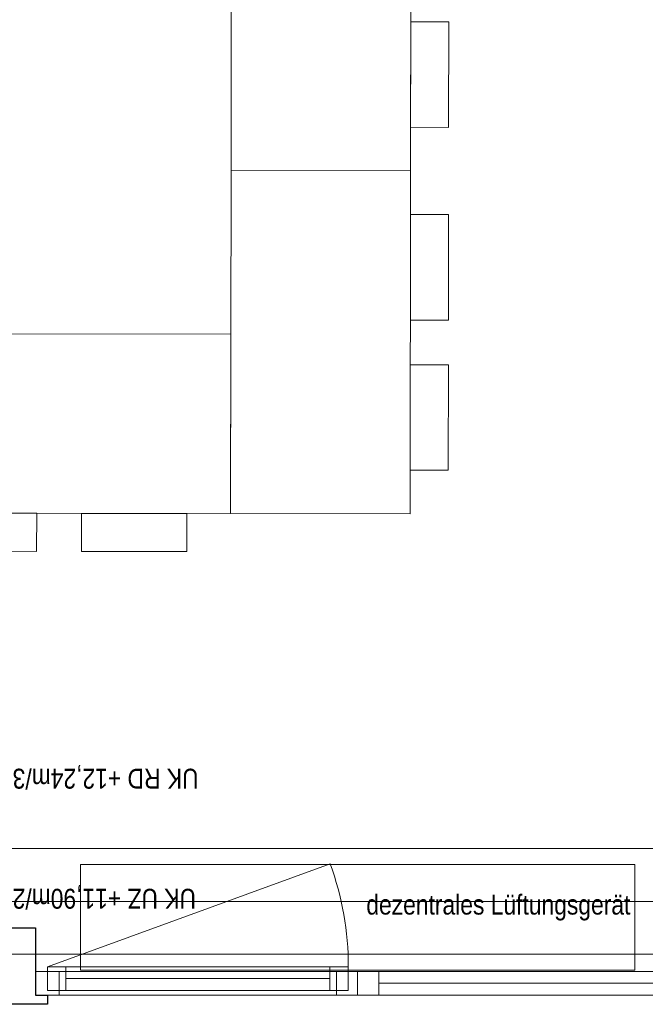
# Model space of a CAD drawing. Extents: x -620 to 300, y 62 to 1112.
# Tile 154 of 235: x -17 to 30, y 377 to 451. Entities that reach past the tile are written whole.
import ezdxf
from ezdxf.lldxf.tags import DXFTag

# ---------------------------------------------------------------- set-up
doc = ezdxf.new("R2010")
doc.units = 0
doc.layers.get('0').update_dxf_attribs({"lineweight": 13})
for name, color, linetype, lineweight, true_color in [('30 -33 Aussenwände- 7 Fassade_ Elemente', 7, 'Continuous', 9, 0x00aacc), ('30 -35 Decken- 1 Konstruktion-Träger- Stahlbeton', 7, 'Continuous', 13, 0x33aa00), ('60- 61 allgemeine Ausstattung- 1 Möbel', 9, 'Continuous', 9, 0x808080), ('70 -76 Bemaßung- 2 Allgemein', 9, 'Continuous', 5, 0x808080)]:
    doc.layers.add(name, color=color, linetype=linetype, lineweight=lineweight, true_color=true_color)
doc.layers.add('70 -71 Achsen- 1 Gebäudeachsen', color=7, linetype='STRICHPUNKT2-A06CPVE5L0', lineweight=18)
doc.styles.get("Standard").update_dxf_attribs({"font": 'ARIALN.TTF'})
tags = doc.linetypes.add('grob-A06CPVE1L0', pattern=[14, 3, -8, 3]).pattern_tags.tags
tags[8:9] = [DXFTag(74, 4), DXFTag(75, 0), DXFTag(340, '0'), DXFTag(46, 0.0), DXFTag(50, 0.0), DXFTag(44, 0.0), DXFTag(45, 0.0)]
tags[6:7] = [DXFTag(74, 4), DXFTag(75, 0), DXFTag(340, '0'), DXFTag(46, 0.0), DXFTag(50, 0.0), DXFTag(44, 0.0), DXFTag(45, 0.0)]
tags[4:5] = [DXFTag(74, 4), DXFTag(75, 0), DXFTag(340, '0'), DXFTag(46, 0.0), DXFTag(50, 0.0), DXFTag(44, 0.0), DXFTag(45, 0.0)]
tags = doc.linetypes.add('STRICHPUNKT2-A06CPVE5L0', pattern=[12.7, 6.35, -3.175, 0, -3.175]).pattern_tags.tags
tags[10:11] = [DXFTag(74, 4), DXFTag(75, 0), DXFTag(340, '0'), DXFTag(46, 0.0), DXFTag(50, 0.0), DXFTag(44, 0.0), DXFTag(45, 0.0)]
tags[8:9] = [DXFTag(74, 4), DXFTag(75, 0), DXFTag(340, '0'), DXFTag(46, 0.0), DXFTag(50, 0.0), DXFTag(44, 0.0), DXFTag(45, 0.0)]
tags[6:7] = [DXFTag(74, 4), DXFTag(75, 0), DXFTag(340, '0'), DXFTag(46, 0.0), DXFTag(50, 0.0), DXFTag(44, 0.0), DXFTag(45, 0.0)]
tags[4:5] = [DXFTag(74, 4), DXFTag(75, 0), DXFTag(340, '0'), DXFTag(46, 0.0), DXFTag(50, 0.0), DXFTag(44, 0.0), DXFTag(45, 0.0)]

# ---------------------------------------------------------------- blocks, each defined once
blk = doc.blocks.new('Referenz-A06CPVE6L0')
at = {"layer": '30 -33 Aussenwände- 7 Fassade_ Elemente', "color": 0, "linetype": 'Continuous', "ltscale": 0.13}
for p, q in [((-121.079, 388.453), (34.921, 388.453)), ((7.421, 379.503), (-15.379, 379.503)), ((-15.379, 379.503), (-15.379, 377.703)), ((7.421, 377.703), (7.421, 379.503)), ((8.121, 379.153), (-16.279, 379.153)), ((-16.279, 379.153), (-16.279, 377.353)), ((32.521, 379.153), (8.121, 379.153)), ((8.121, 379.153), (8.121, 377.353)), ((-16.279, 377.353), (8.121, 377.353)), ((-15.379, 377.703), (7.421, 377.703)), ((8.121, 377.353), (32.521, 377.353))]:
    blk.add_line(p, q, dxfattribs=at)
at = {"layer": '30 -33 Aussenwände- 7 Fassade_ Elemente', "color": 0, "linetype": 'grob-A06CPVE1L0', "ltscale": 0.13}
for p, q in [((-15.379, 379.503), (6.046, 387.301)), ((29.121, 387.253), (-12.879, 387.253)), ((-12.879, 387.253), (-12.879, 379.253)), ((29.121, 379.253), (29.121, 387.253)), ((-12.879, 379.253), (29.121, 379.253))]:
    blk.add_line(p, q, dxfattribs=at)
at = {"layer": '30 -33 Aussenwände- 7 Fassade_ Elemente', "color": 0, "linetype": 'Continuous', "lineweight": 25, "ltscale": 0.25}
for p, q in [((-18.679, 382.453), (-16.279, 382.453)), ((-16.279, 382.453), (-16.279, 377.353)), ((-16.279, 377.353), (-15.379, 377.353)), ((-15.379, 377.353), (-15.379, 376.653)), ((-15.379, 376.653), (-19.579, 376.653))]:
    blk.add_line(p, q, dxfattribs=at)
at = {"layer": '30 -33 Aussenwände- 7 Fassade_ Elemente', "color": 0, "linetype": 'Continuous', "lineweight": 18, "ltscale": 0.18}
for p, q in [((-13.979, 379.503), (-15.379, 379.503)), ((-15.379, 379.503), (-15.379, 377.703)), ((-13.979, 377.703), (-13.979, 379.503)), ((7.421, 379.503), (6.021, 379.503)), ((6.021, 379.503), (6.021, 377.703)), ((7.421, 377.703), (7.421, 379.503)), ((-14.479, 379.153), (-16.279, 379.153)), ((-16.279, 379.153), (-16.279, 377.353)), ((-14.479, 377.353), (-14.479, 379.153)), ((6.021, 378.603), (-13.979, 378.603)), ((8.121, 379.153), (6.521, 379.153)), ((6.521, 379.153), (6.521, 377.353)), ((8.121, 377.353), (8.121, 379.153)), ((9.721, 379.153), (8.121, 379.153)), ((9.721, 377.353), (9.721, 379.153)), ((9.721, 378.253), (30.721, 378.253)), ((-16.279, 377.353), (-14.479, 377.353)), ((-15.379, 377.703), (-13.979, 377.703)), ((6.021, 377.703), (7.421, 377.703)), ((6.521, 377.353), (8.121, 377.353)), ((8.121, 377.353), (9.721, 377.353))]:
    blk.add_line(p, q, dxfattribs=at)
at = {"layer": '30 -33 Aussenwände- 7 Fassade_ Elemente', "color": 0, "linetype": 'grob-A06CPVE1L0', "ltscale": 0.13}
blk.add_ellipse((-15.379, 379.503), major_axis=(22.8, 0), ratio=1, start_param=0, end_param=0.349066, dxfattribs=at)
at = {"layer": '30 -35 Decken- 1 Konstruktion-Träger- Stahlbeton', "color": 0, "linetype": 'grob-A06CPVE1L0', "lineweight": -2, "ltscale": 0.13}
for p, q in [((-451.579, 388.453), (35.421, 388.453)), ((-451.579, 380.453), (35.421, 380.453))]:
    blk.add_line(p, q, dxfattribs=at)
at = {"layer": '60- 61 allgemeine Ausstattung- 1 Möbel', "color": 0, "linetype": 'Continuous', "ltscale": 0.13}
for p, q in [((-1.462, 439.854), (-1.426, 465.854)), ((12.174, 465.835), (12.138, 439.835)), ((12.142, 443.14), (12.154, 451.14)), ((12.154, 451.14), (15.034, 451.136)), ((15.034, 451.136), (15.023, 443.136)), ((15.023, 443.136), (12.142, 443.14)), ((-1.498, 413.854), (-1.462, 439.854)), ((-1.462, 439.854), (12.138, 439.835)), ((12.138, 439.835), (-1.462, 439.854)), ((12.138, 439.835), (12.102, 413.835)), ((12.122, 428.53), (12.133, 436.53)), ((12.133, 436.53), (15.014, 436.526)), ((15.014, 436.526), (15.003, 428.526)), ((15.003, 428.526), (12.122, 428.53)), ((-27.479, 427.49), (-1.479, 427.454)), ((-1.479, 427.454), (-1.498, 413.854)), ((12.106, 417.14), (12.117, 425.14)), ((12.117, 425.14), (14.998, 425.136)), ((14.998, 425.136), (14.987, 417.136)), ((14.987, 417.136), (12.106, 417.14)), ((-1.498, 413.854), (-27.498, 413.89)), ((-24.193, 413.886), (-16.193, 413.875)), ((-16.193, 413.875), (-16.197, 410.994)), ((-12.808, 410.989), (-12.804, 413.87)), ((-12.804, 413.87), (-4.804, 413.859)), ((-4.804, 413.859), (-4.808, 410.978)), ((12.102, 413.835), (-1.498, 413.854)), ((-16.197, 410.994), (-24.197, 411.005)), ((-4.808, 410.978), (-12.808, 410.989))]:
    blk.add_line(p, q, dxfattribs=at)
at = {"layer": '70 -71 Achsen- 1 Gebäudeachsen', "color": 0, "linetype": 'STRICHPUNKT2-A06CPVE5L0', "ltscale": 0.18}
blk.add_line((-538.631, 384.453), (76.595, 384.453), dxfattribs=at)
at = {"layer": '30 -33 Aussenwände- 7 Fassade_ Elemente', "color": 0, "linetype": 'Continuous', "ltscale": 0.13, "insert": (8.784, 384.967), "char_height": 1.51033, "attachment_point": 1}
blk.add_mtext('{\\fArial Narrow;dezentrales Lüftungsgerät}', dxfattribs=at)
at = {"layer": '30 -33 Aussenwände- 7 Fassade_ Elemente', "color": 0, "linetype": 'ByBlock', "ltscale": 0.13, "insert": (23.022, 383.72), "char_height": 0.0036, "attachment_point": 1}
for s in ['{\\fArial Narrow;instanceID}', '{\\fArial Narrow;IFC_UUID}']:
    blk.add_mtext(s, dxfattribs=at)
at = {"layer": '70 -76 Bemaßung- 2 Allgemein', "color": 0, "linetype": 'Continuous', "ltscale": 0.13, "char_height": 1.51033, "attachment_point": 1, "rotation": 180}
for s, insert in [('{\\fArial Narrow;UK RD +12,24m/3,19m}', (-3.926, 393.004)), ('{\\fArial Narrow;UK UZ +11,90m/2,85m}', (-4.118, 383.903))]:
    blk.add_mtext(s, dxfattribs=dict(at, insert=insert))

msp = doc.modelspace()

# ---------------------------------------------------------------- block references
at = {"color": 8, "lineweight": 13, "ltscale": 0.13, "true_color": 0x808080}
msp.add_blockref('Referenz-A06CPVE6L0', (0, 0), dxfattribs=at)

doc.saveas('drawing.dxf')
